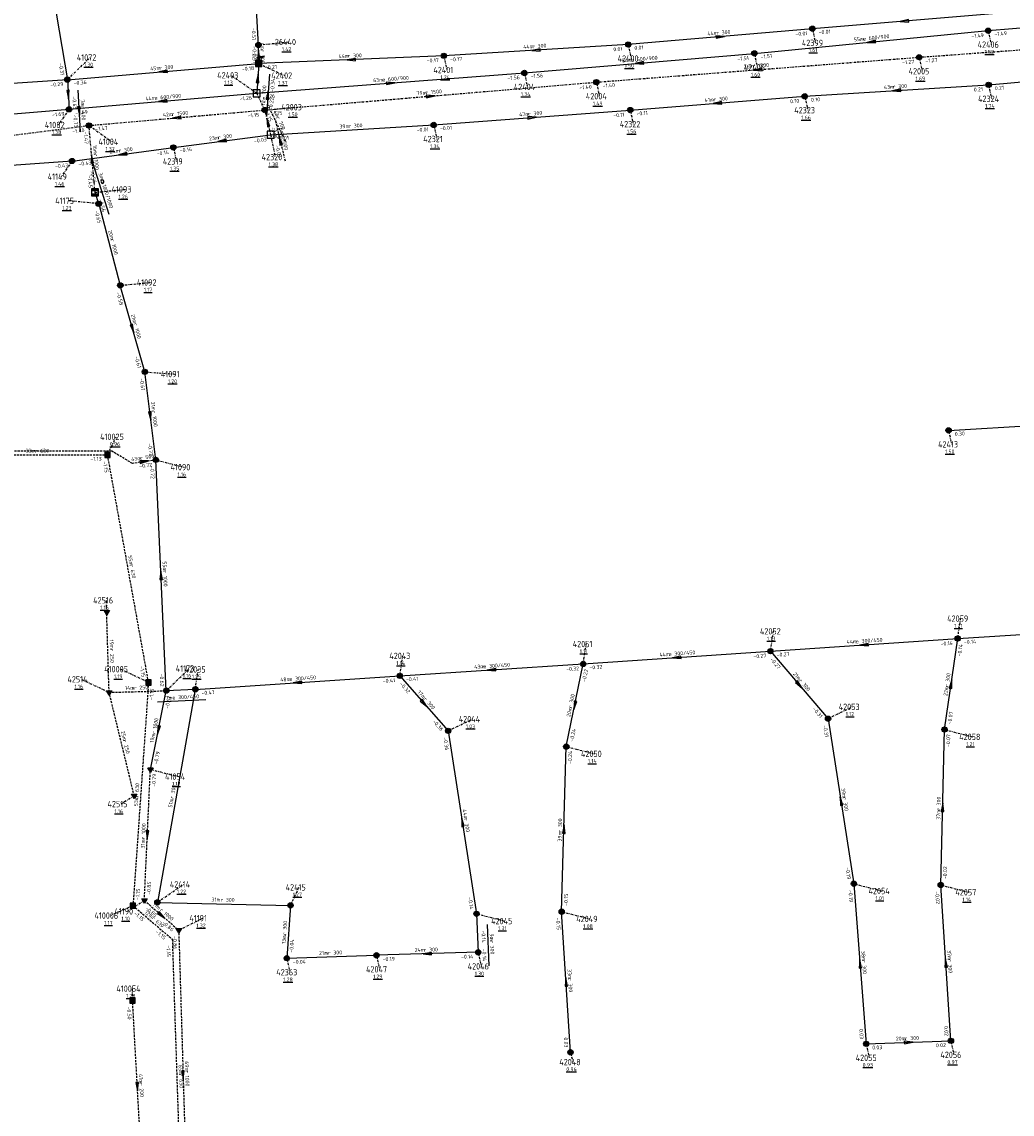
# Model space of a CAD drawing. Extents: x 188323 to 208361, y 565368 to 574910.
# Tile 128 of 256: x 202786 to 203020, y 568893 to 569151. Entities that reach past the tile are written whole.
import ezdxf

# ---------------------------------------------------------------- set-up
doc = ezdxf.new("R2010")
doc.units = 0
for name, pattern in [('BORDER', [1.75, 0.5, -0.25, 0.5, -0.25, 0, -0.25]), ('DASHDOT', [1, 0.5, -0.25, 0, -0.25]), ('DASHED', [0.75, 0.5, -0.25])]:
    doc.linetypes.add(name, pattern=pattern)
doc.layers.get('0').update_dxf_attribs({"linetype": 'CONTINUOUS'})
for name, color, linetype in [('RIO-AFM', 7, 'CONTINUOUS'), ('RIO-BOK', 7, 'CONTINUOUS'), ('RIO-DET', 7, 'CONTINUOUS'), ('RIO-KNP', 7, 'CONTINUOUS'), ('RIO-KNR', 7, 'CONTINUOUS'), ('RIO-LAG_0B', 7, 'CONTINUOUS'), ('RIO-LAG_1B', 7, 'DASHED'), ('RIO-LAG_2B', 7, 'DASHED'), ('RIO-LAG_4', 7, 'BORDER'), ('RIO-LEN', 7, 'CONTINUOUS'), ('RIO-MVD', 1, 'CONTINUOUS'), ('RIO-VRB', 6, 'DASHDOT'), ('RIO-VRH', 7, 'CONTINUOUS')]:
    doc.layers.add(name, color=color, linetype=linetype)
doc.styles.add('RIO-TXT', font='isocp.shx')

# ---------------------------------------------------------------- blocks, each defined once
blk = doc.blocks.new('L_VHR')
blk.add_lwpolyline([(-0.5, 0), (0.5, 0), (-0.5, 0.15), (-0.5, -0.15), (0.5, 0)])
blk = doc.blocks.new('K_IPG')
blk.add_circle((0, 0), 0.5)
for points in [[(0, 0), (-0.5, 0), (-0.433013, 0.25)], [(0, 0), (-0.433013, -0.25), (-0.5, 0)], [(0, 0), (-0.433013, 0.25), (-0.25, 0.433013)], [(0, 0), (-0.25, -0.433013), (-0.433013, -0.25)], [(0, 0), (-0.25, 0.433013), (0, 0.5)], [(0, 0), (0, -0.5), (-0.25, -0.433013)], [(0, 0), (0, 0.5), (0.25, 0.433013)], [(0, 0), (0.25, 0.433013), (0.433013, 0.25)], [(0, 0), (0.433013, 0.25), (0.5, 0)], [(0, 0), (0.5, 0), (0.433013, -0.25)], [(0, 0), (0.433013, -0.25), (0.25, -0.433013)], [(0, 0), (0.25, -0.433013), (0, -0.5)]]:
    blk.add_solid(points)
at = {"style": 'RIO-TXT', "flags": 1}
blk.add_attdef('KNOOPNAAM', (2, 2), '', height=1, dxfattribs=at)
blk = doc.blocks.new('K_IPR')
blk.add_lwpolyline([(-0.5, -0.5), (0.5, -0.5), (0.5, 0.5), (-0.5, 0.5)], close=True)
blk.add_solid([(-0.5, 0.5), (0.5, 0.5), (-0.5, -0.5), (0.5, -0.5)])
at = {"style": 'RIO-TXT', "flags": 1}
blk.add_attdef('KNOOPNAAM', (2, 2), '', height=1, dxfattribs=at)
blk = doc.blocks.new('K_FIC')
blk.add_circle((0, 0), 0.0625)
at = {"style": 'RIO-TXT', "flags": 1}
blk.add_attdef('KNOOPNAAM', (2, 2), '', height=1, dxfattribs=at)
blk = doc.blocks.new('K_IPD')
blk.add_lwpolyline([(-0.496027, 0.307994), (0.503973, 0.307994), (0.003973, -0.558031)], close=True)
blk.add_solid([(-0.496027, 0.307994), (0.503973, 0.307994), (0.003973, -0.558031)])
at = {"style": 'RIO-TXT', "flags": 1}
blk.add_attdef('KNOOPNAAM', (2, 2), '', height=1, dxfattribs=at)
blk = doc.blocks.new('K_DRL')
for p, q in [((-0.65, 0.65), (-0.65, -0.65)), ((0.65, 0.65), (-0.65, 0.65)), ((-0.65, 0.35), (0.65, 0.35)), ((0.65, -0.65), (0.65, 0.65)), ((0.65, -0.35), (-0.65, -0.35)), ((-0.65, -0.65), (0.65, -0.65))]:
    blk.add_line(p, q)
for points in [[(-0.65, 0.65), (0.65, 0.65), (-0.65, 0.35), (0.65, 0.35)], [(-0.65, -0.35), (0.65, -0.35), (-0.65, -0.65), (0.65, -0.65)]]:
    blk.add_solid(points)
at = {"style": 'RIO-TXT', "flags": 1}
blk.add_attdef('KNOOPNAAM', (2, 2), '', height=1, dxfattribs=at)
blk = doc.blocks.new('K_DIV')
for p, q in [((-0.65, 0.65), (-0.65, -0.65)), ((0.65, 0.65), (-0.65, 0.65)), ((0.65, -0.65), (0.65, 0.65)), ((-0.65, -0.65), (0.65, -0.65))]:
    blk.add_line(p, q)
blk = doc.blocks.new('K_OVL')
for points in [[(0.6, 0.6), (-0.6, 0.6), (-0.6, -0.6), (0.6, -0.6)], [(1, 1.25), (0.474823, 0.983111), (0.413034, 1.369554)]]:
    blk.add_lwpolyline(points, close=True)
blk.add_arc((0.81571, 0.439293), 0.83139, 77.193131, 168.854604)
blk.add_solid([(-0.6, 0.6), (0.6, 0.6), (-0.6, -0.6), (0.6, -0.6)])
at = {"style": 'RIO-TXT', "flags": 1}
blk.add_attdef('KNOOPNAAM', (2, 2), '', height=1, dxfattribs=at)
blk = doc.blocks.new('653_04______41072_____41082_')
at = {"layer": 'RIO-LAG_0B'}
blk.add_line((0, 0), (0.566, -9.805), dxfattribs=at)
at = {"layer": 'RIO-VRH', "xscale": 2, "yscale": 2, "zscale": 2, "rotation": 273.2792}
blk.add_blockref('L_VHR', (0.283, -4.9025), dxfattribs=at)
at = {"layer": 'RIO-AFM', "style": 'RIO-TXT'}
blk.add_text('r 400', height=0.9, rotation=273.2792, dxfattribs=at).set_placement((0.7201, -3.7954))
at = {"layer": 'RIO-BOK', "style": 'RIO-TXT'}
for s, p in [('-0.65', (-1.3169, -1.4782)), ('-0.73', (-1.0677, -5.792))]:
    blk.add_text(s, height=0.9, rotation=273.2792, dxfattribs=at).set_placement(p)
at = {"layer": 'RIO-LEN', "style": 'RIO-TXT'}
blk.add_text('7m', height=0.9, rotation=273.2792, dxfattribs=at).set_placement((0.6267, -2.1781))
blk = doc.blocks.new('L_MUL')
at = {"color": 7}
for centre, radius, start, end in [((0, 0.26), 0.5, 343.7398, 196.2602), ((0, 1.02), 1.02, 241.9275, 298.0725)]:
    blk.add_arc(centre, radius, start, end, dxfattribs=at)
blk = doc.blocks.new('658_04______41175_____41093___c')
at = {"layer": 'RIO-LAG_0B'}
blk.add_line((0, 0), (-3.817, 11.925), dxfattribs=at)
at = {"layer": 'RIO-AFM', "xscale": 0.9, "yscale": 0.9, "zscale": 0.9, "rotation": 287.7365}
blk.add_blockref('L_MUL', (-1.9251, 7.6588), dxfattribs=at)
at = {"layer": 'RIO-AFM', "style": 'RIO-TXT'}
blk.add_text('1000/1000', height=0.9, rotation=287.7365, dxfattribs=at).set_placement((-1.6779, 6.8874))
at = {"layer": 'RIO-BOK', "style": 'RIO-TXT'}
for p in [(-4.7231, 10.1648), (-2.5812, 3.4796)]:
    blk.add_text('-0.56', height=0.9, rotation=287.7365, dxfattribs=at).set_placement(p)
at = {"layer": 'RIO-LEN', "style": 'RIO-TXT'}
blk.add_text('3m', height=0.9, rotation=287.7365, dxfattribs=at).set_placement((-2.5841, 9.7157))
blk = doc.blocks.new('668_04______42035_____41173_')
at = {"layer": 'RIO-LAG_0B'}
blk.add_line((0, 0), (-11.428, -0.555), dxfattribs=at)
at = {"layer": 'RIO-AFM', "style": 'RIO-TXT'}
blk.add_text('e 300/450', height=0.9, rotation=362.7578, dxfattribs=at).set_placement((-7.896, 0.118))
at = {"layer": 'RIO-LEN', "style": 'RIO-TXT'}
blk.add_text('7m', height=0.9, rotation=362.7578, dxfattribs=at).set_placement((-9.5141, 0.039))
blk = doc.blocks.new('686_04______42003_____42320___c')
at = {"layer": 'RIO-LAG_4'}
blk.add_line((0, 0), (2.31, -9.546), dxfattribs=at)
at = {"layer": 'RIO-VRH', "xscale": 2, "yscale": 2, "zscale": 2, "rotation": 463.5782}
blk.add_blockref('L_VHR', (1.155, -4.773), dxfattribs=at)
at = {"layer": 'RIO-AFM', "style": 'RIO-TXT'}
blk.add_text('r 1500', height=0.9, rotation=283.5782, dxfattribs=at).set_placement((1.3236, -3.343))
at = {"layer": 'RIO-BOK', "style": 'RIO-TXT'}
for s, p in [('-1.15', (-1.0314, -1.6899)), ('-0.03', (-0.0149, -5.8896))]:
    blk.add_text(s, height=0.9, rotation=283.5782, dxfattribs=at).set_placement(p)
at = {"layer": 'RIO-LEN', "style": 'RIO-TXT'}
blk.add_text('6m', height=0.9, rotation=283.5782, dxfattribs=at).set_placement((0.9425, -1.7685))
blk = doc.blocks.new('687_04______42403___c342003_')
at = {"layer": 'RIO-LAG_4'}
blk.add_line((0, 0), (4.219, -8.869), dxfattribs=at)
at = {"layer": 'RIO-AFM', "style": 'RIO-TXT'}
blk.add_text('r 700', height=0.9, rotation=295.4142, dxfattribs=at).set_placement((2.0972, -3.2442))
at = {"layer": 'RIO-BOK', "style": 'RIO-TXT'}
for p in [(-0.6628, -1.8655), (1.1936, -5.7674)]:
    blk.add_text('-1.15', height=0.9, rotation=295.4142, dxfattribs=at).set_placement(p)
at = {"layer": 'RIO-LEN', "style": 'RIO-TXT'}
blk.add_text('4m', height=0.9, rotation=295.4142, dxfattribs=at).set_placement((1.4012, -1.7813))
blk = doc.blocks.new('717_04______42045_____42046_')
at = {"layer": 'RIO-LAG_0B'}
blk.add_line((0, 0), (0.437, -9.812), dxfattribs=at)
at = {"layer": 'RIO-AFM', "style": 'RIO-TXT'}
blk.add_text('r 300', height=0.9, rotation=272.5257, dxfattribs=at).set_placement((0.6701, -3.8045))
at = {"layer": 'RIO-BOK', "style": 'RIO-TXT'}
for p in [(-1.3363, -1.4608), (-1.1438, -5.7775)]:
    blk.add_text('-0.14', height=0.9, rotation=272.5257, dxfattribs=at).set_placement(p)
at = {"layer": 'RIO-LEN', "style": 'RIO-TXT'}
blk.add_text('9m', height=0.9, rotation=272.5257, dxfattribs=at).set_placement((0.598, -2.1861))
blk = doc.blocks.new('738_04______42402___c242403___c')
at = {"layer": 'RIO-LAG_0B'}
blk.add_line((0, 0), (-0.697, -9.797), dxfattribs=at)
at = {"layer": 'RIO-VRH', "xscale": 2, "yscale": 2, "zscale": 2, "rotation": 445.9057}
blk.add_blockref('L_VHR', (-0.3485, -4.8985), dxfattribs=at)
at = {"layer": 'RIO-AFM', "style": 'RIO-TXT'}
blk.add_text('r 700', height=0.9, rotation=445.9057, dxfattribs=at).set_placement((-0.9253, -5.9407))
at = {"layer": 'RIO-BOK', "style": 'RIO-TXT'}
for s, p in [('-0.34', (1.1035, -4.1894)), ('-0.22', (0.7984, -8.4996))]:
    blk.add_text(s, height=0.9, rotation=445.9057, dxfattribs=at).set_placement(p)
at = {"layer": 'RIO-LEN', "style": 'RIO-TXT'}
blk.add_text('7m', height=0.9, rotation=445.9057, dxfattribs=at).set_placement((-1.0397, -7.5566))

msp = doc.modelspace()

# ---------------------------------------------------------------- linework, layer by layer
at = {"layer": 'RIO-LAG_0B'}
for p, q in [((202841.904, 569145.984), (202839.104, 569196.288)), ((202788.304, 569188.096), (202796.8, 569137.792)), ((203016.192, 569153.408), (202972.704, 569149.824)), ((203014.208, 569149.376), (203075.104, 569154.432)), ((202972.704, 569149.824), (202929.2, 569146.112)), ((202959.008, 569144), (203014.208, 569149.376)), ((202842, 569141.632), (202841.904, 569145.984)), ((202929.2, 569146.112), (202885.696, 569143.424)), ((202885.696, 569143.424), (202842, 569141.632)), ((202904.704, 569139.392), (202959.008, 569144)), ((202796.8, 569137.792), (202842, 569141.632)), ((202842, 569141.632), (202841.504, 569134.592)), ((202841.504, 569134.592), (202904.704, 569139.392)), ((203014.304, 569136.576), (203062.496, 569140.8)), ((202796.8, 569137.792), (202765.696, 569135.68)), ((202796.8, 569137.792), (202797.2, 569130.816)), ((202797.2, 569130.816), (202841.504, 569134.592)), ((202970.896, 569133.888), (203014.304, 569136.576)), ((202929.696, 569130.624), (202970.896, 569133.888)), ((202743.904, 569126.528), (202797.2, 569130.816)), ((202883.296, 569127.104), (202929.696, 569130.624)), ((202844.8, 569124.8), (202883.296, 569127.104)), ((202821.824, 569121.792), (202844.8, 569124.8)), ((202797.904, 569118.592), (202821.824, 569121.792)), ((202797.904, 569118.592), (202754.752, 569115.392)), ((202804.192, 569108.48), (202803.344, 569111.168)), ((202804.192, 569108.48), (202809.296, 569089.216)), ((202815.104, 569068.8), (202809.296, 569089.216)), ((202817.696, 569048), (202815.104, 569068.8)), ((203004.864, 569054.976), (203081.232, 569059.52)), ((202820.144, 568993.472), (202817.696, 569048)), ((203007.008, 569005.824), (203051.104, 569008.576)), ((202962.8, 569002.816), (203007.008, 569005.824)), ((203003.904, 568984.32), (203007.008, 569005.824)), ((202918.592, 568999.808), (202962.8, 569002.816)), ((202962.8, 569002.816), (202976.4, 568986.88)), ((202875.296, 568996.992), (202918.592, 568999.808)), ((202914.592, 568980.288), (202918.592, 568999.808)), ((202827.008, 568993.792), (202875.296, 568996.992)), ((202875.296, 568996.992), (202886.704, 568984)), ((202816.4, 568974.912), (202820.144, 568993.472)), ((202827.008, 568993.792), (202818.064, 568943.488)), ((202827.008, 568993.792), (202820.144, 568993.472)), ((202976.4, 568986.88), (202982.496, 568947.904)), ((202886.704, 568984), (202893.408, 568940.8)), ((203003.008, 568947.584), (203003.904, 568984.32)), ((202913.504, 568941.312), (202914.592, 568980.288)), ((202982.496, 568947.904), (202985.408, 568910.08)), ((203005.408, 568910.784), (203003.008, 568947.584)), ((202818.064, 568943.488), (202849.488, 568942.784)), ((202849.488, 568942.784), (202848.608, 568930.304)), ((202893.408, 568940.8), (202893.792, 568931.712)), ((202915.6, 568908.096), (202913.504, 568941.312)), ((202848.608, 568930.304), (202869.792, 568931.008)), ((202893.792, 568931.712), (202869.792, 568931.008)), ((202985.408, 568910.08), (203005.408, 568910.784))]:
    msp.add_line(p, q, dxfattribs=at)
at = {"layer": 'RIO-LAG_1B'}
for p, q in [((202773.616, 569049.216), (202806.304, 569049.216)), ((202815.968, 568995.456), (202806.304, 569049.216)), ((202815.968, 568995.456), (202812.288, 568942.72)), ((202812.288, 568942.72), (202821.568, 568934.784)), ((202821.568, 568934.784), (202823.728, 568869.504)), ((202814.464, 568879.552), (202812.192, 568920.32))]:
    msp.add_line(p, q, dxfattribs=at)
at = {"layer": 'RIO-LAG_2B'}
for p, q in [((202806.656, 568993.088), (202806.08, 569012.032)), ((202806.656, 568993.088), (202820.144, 568993.472)), ((202812.592, 568968.64), (202806.656, 568993.088)), ((202814.976, 568943.936), (202816.4, 568974.912)), ((202814.976, 568943.936), (202823.088, 568936.96)), ((202823.088, 568936.96), (202825.152, 568868.416))]:
    msp.add_line(p, q, dxfattribs=at)
msp.add_lwpolyline([(202817.696, 569048), (202812.176, 569047.168), (202807.296, 569050.048), (202775.376, 569050.048)], dxfattribs=at)
at = {"layer": 'RIO-LAG_4'}
for p, q in [((202997.904, 569143.104), (203075.696, 569148.8)), ((202921.696, 569137.216), (202997.904, 569143.104)), ((202843.392, 569130.624), (202921.696, 569137.216)), ((202841.504, 569134.592), (202843.392, 569130.624)), ((202801.904, 569126.976), (202843.392, 569130.624)), ((202843.392, 569130.624), (202844.8, 569124.8)), ((202763.808, 569122.112), (202801.904, 569126.976)), ((202803.344, 569111.168), (202801.904, 569126.976))]:
    msp.add_line(p, q, dxfattribs=at)
at = {"layer": 'RIO-VRB'}
for p, q in [((202972.7, 569149.8), (202973.4071, 569146.4868)), ((203014.2, 569149.4), (203014.9071, 569146.0868)), ((202841.9, 569146), (202848.975, 569146.7)), ((202929.2, 569146.1), (202929.9071, 569142.7868)), ((202796.8, 569137.8), (202802.2194, 569143.0481)), ((202885.7, 569143.4), (202886.4071, 569140.0868)), ((202959, 569144), (202959.7071, 569140.6868)), ((202997.9, 569143.1), (202998.6071, 569139.7868)), ((202842, 569141.6), (202848.1269, 569138.7622)), ((202904.7, 569139.4), (202905.4071, 569136.0868)), ((202841.5, 569134.6), (202835.3719, 569138.8359)), ((202921.7, 569137.2), (202922.4071, 569133.8868)), ((203014.3, 569136.6), (203015.0071, 569133.2868)), ((202970.9, 569133.9), (202971.6071, 569130.5868)), ((202797.2, 569130.8), (202794.6644, 569127.1038)), ((202843.4, 569130.6), (202850.475, 569131.3)), ((202929.7, 569130.6), (202930.4071, 569127.2868)), ((202801.9, 569127), (202807.3194, 569123.1519)), ((202883.3, 569127.1), (202884.0071, 569123.7868)), ((202844.8, 569124.8), (202845.8541, 569119.5171)), ((202821.83, 569121.81), (202822.5371, 569118.4968)), ((202797.9, 569118.6), (202795.3644, 569114.9038)), ((202803.34, 569111.19), (202810.415, 569111.89)), ((202804.2, 569108.5), (202797.125, 569109.1978)), ((202809.3, 569089.2), (202816.375, 569089.9)), ((202815.1, 569068.8), (202822.0675, 569068.2713)), ((203004.86, 569054.99), (203005.5671, 569051.6768)), ((202806.31, 569049.22), (202808.3471, 569053.4493)), ((202817.7, 569048), (202824.3482, 569046.28)), ((202806.08, 569012.06), (202806.0797, 569014.835)), ((203007, 569005.8), (203007.7071, 569010.5132)), ((202962.8, 569002.8), (202963.5071, 569007.5132)), ((202918.6, 568999.8), (202919.3071, 569004.5132)), ((202875.3, 568997), (202876.0071, 569001.7132)), ((202815.97, 568995.46), (202809.321, 568998.5779)), ((202820.15, 568993.47), (202825.5694, 568998.7181)), ((202827, 568993.8), (202827.7071, 568998.5132)), ((202806.66, 568993.06), (202800.011, 568996.1779)), ((202976.4, 568986.9), (202982.1086, 568989.678)), ((202886.7, 568984), (202892.4086, 568986.778)), ((203003.9, 568984.3), (203010.5482, 568982.58)), ((202914.6, 568980.3), (202921.2482, 568978.58)), ((202816.4, 568974.92), (202823.0482, 568973.2)), ((202812.59, 568968.64), (202809.4694, 568966.7194)), ((202818.06, 568943.51), (202824.1869, 568947.7478)), ((202849.49, 568942.81), (202851.5271, 568947.0393)), ((202982.5, 568947.9), (202989.1482, 568946.18)), ((203003, 568947.6), (203009.6482, 568945.88)), ((202814.98, 568943.93), (202811.0936, 568941.3663)), ((202812.28, 568942.71), (202807.02, 568940.3706)), ((202893.4, 568940.8), (202900.0482, 568939.08)), ((202913.5, 568941.3), (202920.1482, 568939.58)), ((202823.09, 568936.96), (202828.7986, 568939.738)), ((202869.8, 568931), (202870.5071, 568927.6868)), ((202893.8, 568931.7), (202894.5071, 568928.3868)), ((202848.6, 568930.3), (202849.3071, 568926.9868)), ((202812.2, 568920.34), (202812.1997, 568923.115)), ((202985.4, 568910.1), (202986.1071, 568906.7868)), ((203005.4, 568910.8), (203006.1071, 568907.4868)), ((202915.6, 568908.1), (202916.1335, 568905.7716))]:
    msp.add_line(p, q, dxfattribs=at)

# ---------------------------------------------------------------- block references
at = {"layer": 'RIO-DET'}
for name, p in [('738_04______42402___c242403___c', (202844.496, 569139.072)), ('653_04______41072_____41082_', (202799.296, 569135.296)), ('687_04______42403___c342003_', (202844, 569132.096)), ('686_04______42003_____42320___c', (202845.904, 569128.128)), ('658_04______41175_____41093___c', (202806.704, 569105.984)), ('668_04______42035_____41173_', (202829.504, 568991.296)), ('717_04______42045_____42046_', (202895.904, 568938.304))]:
    msp.add_blockref(name, p, dxfattribs=at)
at = {"layer": 'RIO-KNP', "xscale": 1.25, "yscale": 1.25, "zscale": 1.25}
for name, p in [('K_IPG', (202972.704, 569149.824)), ('K_IPG', (203014.208, 569149.376)), ('K_IPG', (202841.904, 569145.984)), ('K_IPG', (202929.2, 569146.112)), ('K_IPG', (202959.008, 569144)), ('K_OVL', (202842, 569141.632)), ('K_IPG', (202885.696, 569143.424)), ('K_IPG', (202997.904, 569143.104)), ('K_IPG', (202904.704, 569139.392)), ('K_IPG', (202796.8, 569137.792)), ('K_IPG', (202921.696, 569137.216)), ('K_IPG', (203014.304, 569136.576)), ('K_DIV', (202841.504, 569134.592)), ('K_IPG', (202970.896, 569133.888)), ('K_IPG', (202797.2, 569130.816)), ('K_IPG', (202843.392, 569130.624)), ('K_IPG', (202929.696, 569130.624)), ('K_IPG', (202801.904, 569126.976)), ('K_IPG', (202883.296, 569127.104)), ('K_DIV', (202844.8, 569124.8)), ('K_IPG', (202821.824, 569121.792)), ('K_IPG', (202797.904, 569118.592)), ('K_DRL', (202803.344, 569111.168)), ('K_IPG', (202804.192, 569108.48)), ('K_IPG', (202809.296, 569089.216)), ('K_IPG', (202815.104, 569068.8)), ('K_IPG', (203004.864, 569054.976)), ('K_IPR', (202806.304, 569049.216)), ('K_IPG', (202817.696, 569048)), ('K_IPD', (202806.08, 569012.032)), ('K_IPG', (203007.008, 569005.824)), ('K_IPG', (202962.8, 569002.816)), ('K_IPG', (202918.592, 568999.808)), ('K_IPG', (202875.296, 568996.992)), ('K_IPR', (202815.968, 568995.456)), ('K_IPD', (202806.656, 568993.088)), ('K_IPG', (202820.144, 568993.472)), ('K_IPG', (202827.008, 568993.792)), ('K_IPG', (202976.4, 568986.88)), ('K_IPG', (202886.704, 568984)), ('K_IPG', (203003.904, 568984.32)), ('K_IPG', (202914.592, 568980.288)), ('K_IPD', (202816.4, 568974.912)), ('K_IPD', (202812.592, 568968.64)), ('K_IPG', (202982.496, 568947.904)), ('K_IPG', (203003.008, 568947.584)), ('K_IPR', (202812.288, 568942.72)), ('K_IPD', (202814.976, 568943.936)), ('K_IPG', (202818.064, 568943.488)), ('K_IPG', (202849.488, 568942.784)), ('K_IPG', (202893.408, 568940.8)), ('K_IPG', (202913.504, 568941.312)), ('K_IPD', (202823.088, 568936.96)), ('K_FIC', (202821.568, 568934.784)), ('K_IPG', (202848.608, 568930.304)), ('K_IPG', (202869.792, 568931.008)), ('K_IPG', (202893.792, 568931.712)), ('K_IPR', (202812.192, 568920.32)), ('K_IPG', (202985.408, 568910.08)), ('K_IPG', (203005.408, 568910.784)), ('K_IPG', (202915.6, 568908.096))]:
    msp.add_blockref(name, p, dxfattribs=at)
at = {"layer": 'RIO-VRH', "xscale": 2, "yscale": 2, "zscale": 2}
for p, rotation in [((202994.45, 569151.6), 184.7305), ((202950.95, 569147.95), 364.8612), ((202841.95, 569143.8), 91.3109), ((202907.45, 569144.75), 183.5514), ((202986.6, 569146.7), 185.5867), ((202863.85, 569142.5), 182.3584), ((202931.85, 569141.7), 184.8417), ((202819.4, 569139.7), 184.8051), ((202959.8, 569140.15), 184.427), ((202841.75, 569138.1), 445.9057), ((202873.1, 569137), 4.3428), ((202797, 569134.3), 273.2792), ((202882.55, 569133.9), 4.8177), ((202992.6, 569135.25), 183.5595), ((202819.35, 569132.7), 184.9023), ((202950.3, 569132.25), 184.579), ((202822.65, 569128.8), 184.9573), ((202906.5, 569128.85), 4.3133), ((202844.1, 569127.7), 463.5782), ((202833.315, 569123.305), 187.4157), ((202802.62, 569119.095), 95.2128), ((202809.865, 569120.205), 187.6393), ((202812.2, 569079), 285.8787), ((202816.4, 569058.4), 277.1334), ((202814.94, 569047.6), 368.2455), ((202818.925, 569020.735), 92.5814), ((202984.9, 569004.3), 183.8825), ((202940.7, 569001.3), 183.8825), ((202896.95, 568998.4), 183.6995), ((202851.15, 568995.4), 183.7901), ((202969.6, 568994.85), 310.5469), ((203005.45, 568995.05), 81.787), ((202881, 568990.5), 311.2532), ((202916.6, 568990.05), 258.3999), ((202818.275, 568984.195), 258.5634), ((202979.45, 568967.4), 458.8978), ((203003.45, 568965.95), 88.5863), ((202890.05, 568962.4), 458.8241), ((202914.05, 568960.8), 88.3755), ((202815.69, 568959.425), 267.3677), ((202819.035, 568940.445), 319.3273), ((202881.8, 568931.35), 181.6705), ((202983.95, 568929), 454.3958), ((203004.2, 568929.2), 93.7401), ((202914.55, 568924.7), 93.628), ((202995.4, 568910.45), 2.0043), ((202824.12, 568902.7), 271.7309), ((202813.33, 568899.945), 273.18)]:
    msp.add_blockref('L_VHR', p, dxfattribs=dict(at, rotation=rotation))

# ---------------------------------------------------------------- texts
at = {"layer": 'RIO-AFM', "style": 'RIO-TXT'}
for s, rotation, p in [('r 300', 364.8612, (202950.0991, 569148.3928)), ('e 600/900', 5.5867, (202984.6701, 569147.0136)), ('r 500', 271.3109, (202842.426, 569144.8914)), ('r 300', 363.5514, (202906.6092, 569145.2121)), ('r 300', 362.3585, (202863.0193, 569142.9796)), ('e 600/900', 4.8417, (202929.9244, 569142.0387)), ('r 300', 4.8051, (202818.5508, 569140.1304)), ('r 1500', 4.427, (202958.6847, 569140.5651)), ('e 600/900', 4.3428, (202871.1776, 569137.3554)), ('e 600/900', 4.9023, (202817.4239, 569133.0366)), ('r 1500', 4.8177, (202881.4316, 569134.3075)), ('r 300', 3.5595, (202991.7601, 569135.6987)), ('r 300', 4.579, (202949.4523, 569132.6837)), ('r 1500', 4.9573, (202821.5305, 569129.2048)), ('r 300', 4.3133, (202905.6544, 569129.2876)), ('r 300', 3.4185, (202863.2114, 569126.4008)), ('r 300', 7.4157, (202832.4469, 569123.6962)), ('r 300', 7.6393, (202808.9956, 569120.5929)), ('r 1000', 275.2128, (202803.0243, 569120.2168)), ('r 1000', 284.8096, (202806.9628, 569100.0238)), ('r 1000', 285.8787, (202812.3913, 569080.1777)), ('r 1000', 277.1334, (202816.768, 569059.5351)), ('r 630', 0.0175, (202789.1499, 569049.7148)), ('r 500', 368.2455, (202814.0659, 569047.9798)), ('r 630', 280.1947, (202811.5053, 569023.2294)), ('r 1000', 272.5814, (202819.3926, 569021.8373)), ('e 300/450', 3.8825, (202982.9802, 569004.6708)), ('r 250', 271.7574, (202806.8505, 569003.3857)), ('e 300/450', 3.8825, (202938.7802, 569001.6708)), ('e 300/450', 3.6995, (202895.0315, 568998.777)), ('e 300/450', 3.7901, (202849.2307, 568995.7739)), ('r 300', 310.5469, (202969.4576, 568995.7951)), ('r 300', 81.787, (203004.8395, 568994.3196)), ('r 250', 1.7407, (202812.5801, 568993.7402)), ('r 300', 311.2532, (202880.8453, 568991.4423)), ('r 300', 78.3999, (202915.9474, 568989.3571)), ('r 1000', 78.5634, (202817.5709, 568983.2354)), ('r 250', 283.6569, (202809.9268, 568981.7574)), ('r 630', 445.9899, (202813.5534, 568968.3123)), ('r 300', 439.9118, (202821.8804, 568967.9473)), ('r 300', 278.8978, (202979.8306, 568968.2797)), ('r 300', 88.5863, (203002.9303, 568965.1526)), ('r 1000', 87.3677, (202815.1411, 568958.3688)), ('r 300', 278.8241, (202890.4331, 568963.2796)), ('r 300', 88.3755, (202913.5274, 568960.0042)), ('r 300', 358.7243, (202832.9759, 568943.6874)), ('r 1000', 319.3273, (202818.5432, 568941.5305)), ('r 630', 319.4485, (202816.6366, 568939.6443)), ('r 300', 445.922, (202848.4853, 568935.7822)), ('r 300', 1.891, (202858.3737, 568931.123)), ('r 300', 361.6705, (202880.9752, 568931.8333)), ('r 300', 274.3958, (202984.398, 568929.847)), ('r 300', 273.7401, (203004.6574, 568930.0419)), ('r 300', 273.628, (202915.0079, 568925.541)), ('r 300', 2.0043, (202994.573, 568910.9214)), ('r 630', 271.9046, (202823.1431, 568902.9574)), ('r 1000', 271.7309, (202824.6083, 568903.7959)), ('r 200', 273.18, (202813.7968, 568900.7826))]:
    msp.add_text(s, height=0.9, rotation=rotation, dxfattribs=at).set_placement(p)
at = {"layer": 'RIO-BOK', "style": 'RIO-TXT'}
for s, rotation, p in [('-0.51', 273.1949, (202840.3036, 569150.0177)), ('-0.01', 364.8612, (202968.7319, 569148.0826)), ('-0.01', 364.7305, (202974.2113, 569148.5212)), ('-1.49', 5.5867, (203010.2551, 569147.6074)), ('-1.49', 4.6931, (203015.7096, 569148.1192)), ('-0.22', 271.3109, (202840.5074, 569145.6666)), ('0.01', 363.5514, (202925.7319, 569144.5075)), ('0.01', 364.8612, (202930.7142, 569144.8246)), ('-0.51', 271.3109, (202840.5331, 569144.5679)), ('-0.17', 362.3585, (202881.6607, 569141.8576)), ('-0.17', 363.5514, (202887.1846, 569142.0903)), ('-1.51', 4.8417, (202955.0321, 569142.2588)), ('-1.51', 5.5867, (202960.5294, 569142.7429)), ('-1.27', 4.427, (202993.92, 569141.3876)), ('-1.27', 4.1899, (202999.3983, 569141.806)), ('-0.31', 279.5997, (202794.7658, 569141.6139)), ('-0.18', 4.8051, (202838.031, 569139.8614)), ('-0.21', 362.3585, (202843.4571, 569140.2597)), ('-0.29', 363.8626, (202792.8023, 569136.1441)), ('-0.36', 4.8051, (202798.3121, 569136.5222)), ('-1.56', 4.3428, (202900.7176, 569137.6935)), ('-1.56', 4.8417, (202906.213, 569138.1232)), ('-1.40', 4.427, (202923.2037, 569135.9122)), ('-1.26', 4.3428, (202843.0018, 569133.31)), ('-1.40', 4.8177, (202917.7312, 569135.4605)), ('0.21', 3.5595, (203010.8327, 569134.9816)), ('0.21', 4.9795, (203015.816, 569135.3268)), ('-1.26', 4.9023, (202837.5338, 569132.8546)), ('0.10', 4.579, (202967.462, 569132.2201)), ('0.10', 3.5595, (202972.384, 569132.5896)), ('-1.69', 4.6119, (202793.2255, 569129.0748)), ('-1.69', 4.9023, (202798.7143, 569129.5248)), ('-1.15', 4.9573, (202839.4353, 569128.8508)), ('-1.15', 4.8177, (202844.9124, 569129.3225)), ('-0.11', 4.3133, (202925.7159, 569128.8955)), ('-0.11', 4.579, (202931.2071, 569129.3162)), ('-1.47', 4.9573, (202803.4155, 569125.7262)), ('-0.01', 3.4185, (202879.2899, 569125.4579)), ('-0.01', 4.3133, (202884.8011, 569125.8093)), ('-1.40', 7.3278, (202798.0111, 569125.0883)), ('-1.47', 275.2128, (202800.6337, 569125.4782)), ('-0.03', 7.4157, (202840.914, 569122.8824)), ('-0.01', 3.4185, (202846.2808, 569123.486)), ('-0.14', 7.4157, (202823.3988, 569120.6024)), ('-0.14', 7.6393, (202817.952, 569119.8773)), ('-0.43', 364.2408, (202793.9131, 569116.9254)), ('-0.43', 7.6393, (202799.4735, 569117.3985)), ('-1.45', 275.2128, (202801.5813, 569115.1466)), ('-0.65', 284.8096, (202803.2052, 569106.7884)), ('-0.58', 285.8787, (202808.3373, 569087.4701)), ('-0.61', 285.8787, (202812.6426, 569072.3636)), ('-0.61', 277.1334, (202813.8854, 569067.2366)), ('0.30', 3.4167, (203006.3407, 569053.6759)), ('-0.72', 277.1334, (202815.8128, 569051.8962)), ('-1.13', 0.0175, (202802.2102, 569047.8187)), ('-1.15', 280.1947, (202805.1807, 569047.594)), ('-0.72', 368.2455, (202813.8431, 569046.0273)), ('-0.72', 272.5814, (202816.3652, 569046.5379)), ('-0.14', 3.6326, (203008.4857, 569004.4915)), ('-0.14', 3.8825, (203003.0033, 569004.1255)), ('-0.14', 81.787, (203007.8005, 569001.5416)), ('-0.27', 3.8825, (202958.8033, 569001.1255)), ('-0.27', 310.5469, (202962.6472, 569000.8262)), ('-0.27', 3.8825, (202964.2914, 569001.498)), ('-1.15', 280.1947, (202813.8984, 568999.2538)), ('-0.32', 3.6995, (202914.5982, 568998.1383)), ('-0.22', 78.3999, (202919.1475, 568995.5021)), ('-0.32', 3.8825, (202920.0914, 568998.498)), ('-0.62', 272.5814, (202818.5994, 568997.5038)), ('-0.41', 3.7901, (202871.3004, 568995.3319)), ('-0.32', 311.2532, (202875.1716, 568995.0244)), ('-0.41', 3.6995, (202876.7872, 568995.6932)), ('-1.15', 445.9899, (202817.0496, 568991.2742)), ('-0.47', 3.7901, (202828.4893, 568992.4956)), ('-0.62', 78.5634, (202820.7097, 568989.1734)), ('-0.31', 310.5469, (202972.679, 568989.1129)), ('-0.07', 81.787, (203005.4854, 568985.4857)), ('-0.36', 311.2532, (202882.9506, 568986.1649)), ('-0.31', 278.8978, (202975.2341, 568985.3)), ('-0.36', 278.8241, (202885.5321, 568982.4015)), ('-0.24', 78.3999, (202916.2527, 568981.3899)), ('-0.07', 88.5863, (203005.1991, 568980.1667)), ('-0.79', 78.5634, (202818.0496, 568976.0146)), ('-0.24', 88.3755, (202915.8838, 568976.1614)), ('-0.79', 87.3677, (202817.6108, 568970.7595)), ('-0.19', 278.8978, (202980.5055, 568951.7374)), ('-0.02', 88.5863, (203004.4339, 568948.965)), ('-1.15', 445.9899, (202813.7734, 568944.0096)), ('-0.85', 87.3677, (202816.4426, 568945.2642)), ('-0.19', 274.3958, (202981.2121, 568946.3964)), ('-0.02', 273.7401, (203001.695, 568946.1113)), ('-0.14', 278.8241, (202891.413, 568944.6407)), ('-0.15', 88.3755, (202914.9389, 568942.6598)), ('-1.15', 319.4485, (202812.4345, 568940.7363)), ('-0.85', 319.3273, (202815.1303, 568941.956)), ('-0.86', 319.3273, (202819.0708, 568938.5737)), ('-0.15', 273.628, (202912.1921, 568939.8138)), ('-1.15', 319.4485, (202817.5483, 568936.3657)), ('-1.15', 271.9046, (202820.218, 568933.3138)), ('-0.86', 271.7309, (202821.7336, 568935.5179)), ('-0.04', 445.922, (202850.095, 568931.5978)), ('-0.19', 361.6705, (202871.2409, 568929.6423)), ('-0.14', 361.6705, (202889.7426, 568930.1937)), ('-0.04', 1.891, (202850.0452, 568928.947)), ('-0.50', 273.18, (202810.8805, 568918.8641)), ('0.03', 274.3958, (202983.7535, 568913.5436)), ('0.02', 273.7401, (203003.7924, 568914.2622)), ('0.03', 273.628, (202913.9969, 568911.5654)), ('0.02', 2.0043, (203001.8907, 568909.2763)), ('0.03', 2.0043, (202986.8479, 568908.7498))]:
    msp.add_text(s, height=0.9, rotation=rotation, dxfattribs=at).set_placement(p)
at = {"layer": 'RIO-KNR', "style": 'RIO-TXT'}
for s, p in [('26440', (202845.7875, 569145.95)), ('42399', (202970.2196, 569145.7368)), ('42406', (203011.7196, 569145.3368)), ('41072', (202799.0319, 569142.2981)), ('42400', (202926.7196, 569142.0368)), ('42403', (202832.1844, 569138.0859)), ('42402', (202844.9394, 569138.0122)), ('42401', (202883.2196, 569139.3368)), ('42405', (202956.5196, 569139.9368)), ('42005', (202995.4196, 569139.0368)), ('42404', (202902.2196, 569135.3368)), ('42004', (202919.2196, 569133.1368)), ('42003', (202847.2875, 569130.55)), ('42324', (203011.8196, 569132.5368)), ('42323', (202968.4196, 569129.8368)), ('41082', (202791.4769, 569126.3538)), ('42322', (202927.2196, 569126.5368)), ('41004', (202804.1319, 569122.4019)), ('42321', (202880.8196, 569123.0368)), ('42319', (202819.3496, 569117.7468)), ('42320', (202842.6666, 569118.7671)), ('41149', (202792.1769, 569114.1538)), ('41093', (202807.2275, 569111.14)), ('41175', (202793.9375, 569108.4478)), ('41092', (202813.1875, 569089.15)), ('41091', (202818.88, 569067.5213)), ('410025', (202804.5221, 569052.6993)), ('42413', (203002.3796, 569050.9268)), ('41090', (202821.1607, 569045.53)), ('42516', (202802.8922, 569014.085)), ('42059', (203004.5196, 569009.7632)), ('42052', (202960.3196, 569006.7632)), ('42051', (202916.1196, 569003.7632)), ('42043', (202872.8196, 569000.9632)), ('410005', (202805.496, 568997.8279)), ('41173', (202822.3819, 568997.9681)), ('42035', (202824.5196, 568997.7632)), ('42514', (202796.8235, 568995.4279)), ('42053', (202978.9211, 568988.928)), ('42044', (202889.2211, 568986.028)), ('42058', (203007.3607, 568981.83)), ('42050', (202918.0607, 568977.83)), ('41054', (202819.8607, 568972.45)), ('42515', (202806.2819, 568965.9694)), ('42414', (202820.9994, 568946.9978)), ('42415', (202848.3396, 568946.2893)), ('42054', (202985.9607, 568945.43)), ('42057', (203006.4607, 568945.13)), ('410006', (202803.195, 568939.6206)), ('41190', (202807.9061, 568940.6163)), ('41191', (202825.6111, 568938.988)), ('42045', (202896.8607, 568938.33)), ('42049', (202916.9607, 568938.83)), ('42047', (202867.3196, 568926.9368)), ('42046', (202891.3196, 568927.6368)), ('42363', (202846.1196, 568926.2368)), ('410054', (202808.3747, 568922.365)), ('42055', (202982.9196, 568906.0368)), ('42056', (203002.9196, 568906.7368)), ('42048', (202912.946, 568905.0216))]:
    msp.add_text(s, height=1.5, dxfattribs=at).set_placement(p)
at = {"layer": 'RIO-LEN', "style": 'RIO-TXT'}
for s, rotation, p in [('44m', 364.8612, (202947.947, 569148.2084)), ('55m', 5.5867, (202982.5204, 569146.8033)), ('4m', 271.3109, (202842.3882, 569146.511)), ('44m', 363.5514, (202904.4534, 569145.0769)), ('44m', 362.3585, (202860.8612, 569142.8893)), ('54m', 4.8417, (202927.7721, 569141.8563)), ('45m', 4.8051, (202816.3984, 569139.9494)), ('76m', 4.427, (202956.5311, 569140.3984)), ('63m', 4.3428, (202869.0238, 569137.1919)), ('79m', 4.8177, (202879.2792, 569134.1261)), ('43m', 3.5595, (202989.6043, 569135.5646)), ('44m', 4.9023, (202815.2718, 569132.852)), ('41m', 4.579, (202947.2992, 569132.5112)), ('42m', 4.9573, (202819.3786, 569129.0181)), ('47m', 4.3133, (202903.5005, 569129.1252)), ('39m', 3.4185, (202861.0552, 569126.272)), ('23m', 7.4157, (202830.305, 569123.4174)), ('16m', 275.2128, (202802.827, 569122.3677)), ('24m', 7.6393, (202806.8548, 569120.3057)), ('20m', 284.8096, (202806.4097, 569102.1118)), ('21m', 285.8787, (202811.7992, 569082.255)), ('21m', 277.1334, (202816.4987, 569061.6782)), ('33m', 0.0175, (202786.9899, 569049.7141)), ('43m', 368.2455, (202811.9284, 569047.6686)), ('55m', 280.1947, (202811.1219, 569025.3551)), ('55m', 272.5814, (202819.2943, 569023.9951)), ('19m', 271.7574, (202806.7833, 569005.5447)), ('44m', 3.8825, (202980.8252, 569004.5246)), ('44m', 3.8825, (202936.6252, 569001.5246)), ('43m', 3.6995, (202892.876, 568998.6376)), ('21m', 310.5469, (202968.0526, 568997.4356)), ('48m', 3.7901, (202847.0754, 568995.6311)), ('14m', 1.7407, (202810.4211, 568993.6745)), ('17m', 311.2532, (202879.4201, 568993.0654)), ('22m', 81.787, (203004.5313, 568992.1817)), ('20m', 78.3999, (202915.5134, 568987.2411)), ('25m', 283.6569, (202809.4158, 568983.8561)), ('19m', 78.5634, (202817.1429, 568981.1183)), ('39m', 278.8978, (202979.4955, 568970.4136)), ('53m', 445.9899, (202813.4041, 568966.1575)), ('51m', 439.9118, (202821.5037, 568965.8204)), ('44m', 278.8241, (202890.1007, 568965.4138)), ('37m', 88.5863, (203002.8773, 568962.9932)), ('39m', 88.3755, (202913.4665, 568957.8451)), ('31m', 87.3677, (202815.0422, 568956.2111)), ('11m', 319.3273, (202816.9042, 568942.9374)), ('31m', 358.7243, (202830.8164, 568943.7341)), ('12m', 319.4485, (202814.9946, 568941.0477)), ('13m', 445.922, (202848.3334, 568933.6276)), ('21m', 1.891, (202856.2149, 568931.0517)), ('24m', 361.6705, (202878.8162, 568931.7689)), ('38m', 274.3958, (202984.2314, 568932.0006)), ('37m', 273.7401, (203004.5154, 568932.1972)), ('33m', 273.628, (202914.8701, 568927.6966)), ('20m', 2.0043, (202992.4143, 568910.8458)), ('65m', 271.9046, (202823.0703, 568905.1161)), ('69m', 271.7309, (202824.542, 568905.9549)), ('41m', 273.18, (202813.6759, 568902.9392))]:
    msp.add_text(s, height=0.9, rotation=rotation, dxfattribs=at).set_placement(p)
at = {"layer": 'RIO-MVD', "style": 'RIO-TXT'}
for s, p in [('%%U1.42', (202847.445, 569144.55)), ('%%U1.61', (202971.8771, 569144.3368)), ('%%U1.52', (203013.3771, 569143.9368)), ('%%U1.30', (202800.6894, 569140.8981)), ('%%U1.50', (202928.3771, 569140.6368)), ('%%U1.60', (202958.1771, 569138.5368)), ('%%U1.13', (202833.8419, 569136.6859)), ('%%U1.37', (202846.5969, 569136.6122)), ('%%U1.24', (202884.8771, 569137.9368)), ('%%U1.69', (202997.0771, 569137.6368)), ('%%U1.34', (202903.8771, 569133.9368)), ('%%U1.49', (202920.8771, 569131.7368)), ('%%U1.74', (203013.4771, 569131.1368)), ('%%U1.50', (202848.945, 569129.15)), ('%%U1.66', (202970.0771, 569128.4368)), ('%%U1.38', (202793.1344, 569124.9538)), ('%%U1.56', (202928.8771, 569125.1368)), ('%%U1.32', (202805.7894, 569121.0019)), ('%%U1.34', (202882.4771, 569121.6368)), ('%%U1.35', (202821.0071, 569116.3468)), ('%%U1.38', (202844.3241, 569117.3671)), ('%%U1.46', (202793.8344, 569112.7538)), ('%%U1.26', (202808.885, 569109.74)), ('%%U1.23', (202795.595, 569107.0478)), ('%%U1.17', (202814.845, 569087.75)), ('%%U1.20', (202820.5375, 569066.1213)), ('%%U0.96', (202806.8171, 569051.2993)), ('%%U1.50', (203004.0371, 569049.5268)), ('%%U1.16', (202822.8182, 569044.13)), ('%%U1.16', (202804.5497, 569012.685)), ('%%U1.21', (203006.1771, 569008.3632)), ('%%U1.13', (202961.9771, 569005.3632)), ('%%U1.11', (202917.7771, 569002.3632)), ('%%U1.14', (202874.4771, 568999.5632)), ('%%U1.16', (202798.481, 568994.0279)), ('%%U1.19', (202807.791, 568996.4279)), ('%%U1.16', (202824.0394, 568996.5681)), ('%%U1.25', (202826.1771, 568996.3632)), ('%%U1.12', (202980.5786, 568987.528)), ('%%U1.03', (202890.8786, 568984.628)), ('%%U1.21', (203009.0182, 568980.43)), ('%%U1.14', (202919.7182, 568976.43)), ('%%U1.17', (202821.5182, 568971.05)), ('%%U1.16', (202807.9394, 568964.5694)), ('%%U1.22', (202822.6569, 568945.5978)), ('%%U1.27', (202849.9971, 568944.8893)), ('%%U1.01', (202987.6182, 568944.03)), ('%%U1.14', (203008.1182, 568943.73)), ('%%U1.17', (202805.49, 568938.2206)), ('%%U1.10', (202809.5636, 568939.2163)), ('%%U1.32', (202827.2686, 568937.588)), ('%%U1.08', (202918.6182, 568937.43)), ('%%U1.31', (202898.5182, 568936.93)), ('%%U1.28', (202847.7771, 568924.8368)), ('%%U1.29', (202868.9771, 568925.5368)), ('%%U1.30', (202892.9771, 568926.2368)), ('%%U1.28', (202810.6697, 568920.965)), ('%%U0.93', (202984.5771, 568904.6368)), ('%%U0.97', (203004.5771, 568905.3368)), ('%%U0.96', (202914.6035, 568903.6216))]:
    msp.add_text(s, height=0.9, dxfattribs=at).set_placement(p)

doc.saveas('drawing.dxf')
